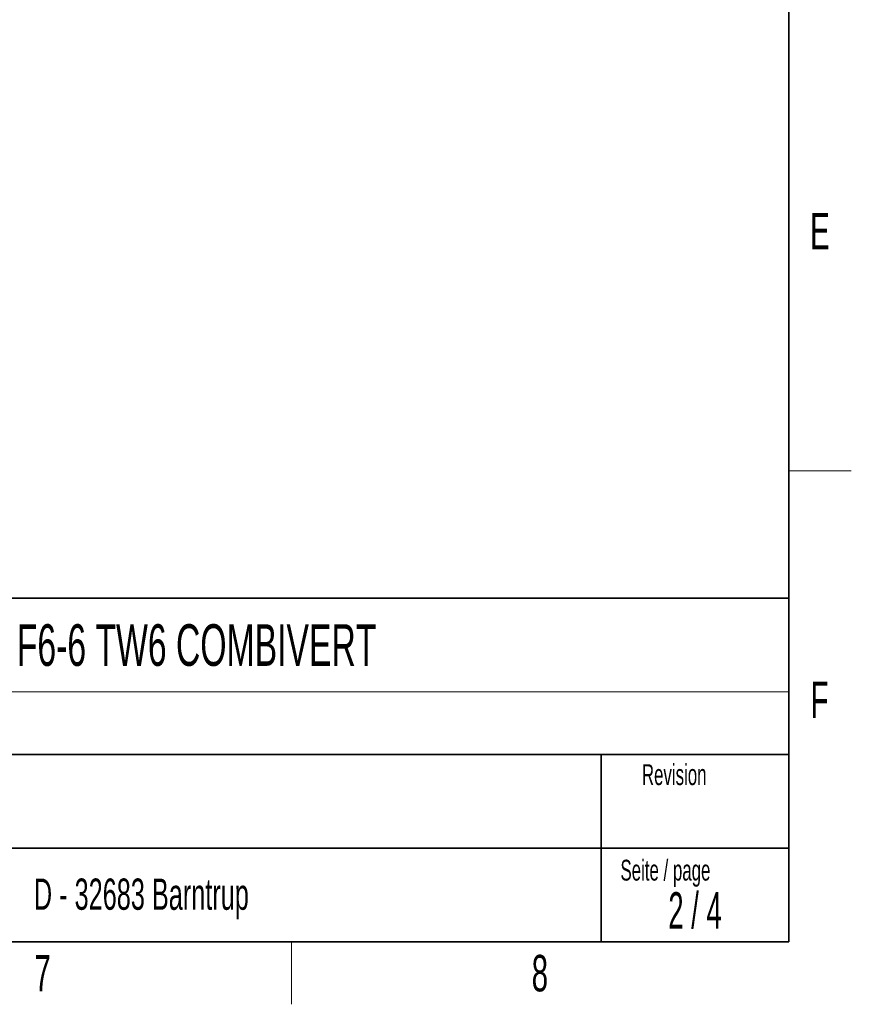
# Paper-space layout 'Blatt2' of a CAD drawing. Header units: millimetres. Extents: x 5 to 418, y 2 to 292.
# Tile 46 of 59: x 334 to 414, y 6 to 101. Entities that reach past the tile are written whole.
import ezdxf

# ---------------------------------------------------------------- set-up
doc = ezdxf.new("R2010")
doc.units = ezdxf.units.MM
doc.layers.add('SLD-0', color=7, linetype='Continuous')
doc.styles.add('SLDTEXTSTYLE1', font='TXT', dxfattribs={"width": 0.605})
doc.styles.add('SLDTEXTSTYLE2', font='TXT', dxfattribs={"width": 0.563})

psp = doc.layouts.new('Blatt2')

# ---------------------------------------------------------------- linework, layer by layer
at = {"layer": 'SLD-0', "lineweight": 35}
for p, q in [((408, 12), (408, 282.5)), ((318, 45), (408, 45)), ((408, 45), (408, 12)), ((408, 30), (318, 30)), ((390, 12), (390, 30)), ((318, 21), (390, 21)), ((390, 21), (408, 21)), ((26, 12), (408, 12))]:
    psp.add_line(p, q, dxfattribs=at)
at = {"layer": 'SLD-0', "lineweight": 18}
for p, q in [((408, 57.25), (414, 57.25)), ((360.25, 6), (360.25, 12))]:
    psp.add_line(p, q, dxfattribs=at)
at = {"layer": 'SLD-0', "color": 7, "linetype": 'Continuous', "lineweight": 18}
psp.add_line((318, 36), (408, 36), dxfattribs=at)
at = {"layer": 'SLD-0', "color": 7, "linetype": 'Continuous', "lineweight": 35}
psp.add_line((408, 12), (318, 12), dxfattribs=at)

# ---------------------------------------------------------------- texts
at = {"layer": 'SLD-0'}
for s, insert, char_height, attachment_point, style in [('E', (410.9815679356, 82.0010772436), 3.5, 2, 'SLDTEXTSTYLE1'), ('F6-6 TW6 COMBIVERT', (333.8826865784, 42.5045192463), 4, 1, 'SLDTEXTSTYLE1'), ('F', (410.9536166, 37.0010772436), 3.5, 2, 'SLDTEXTSTYLE1'), ('Revision', (393.8965220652, 29.0591225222), 2, 1, 'SLDTEXTSTYLE1'), ('Material-Nr. /', (318.6797653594, 27.8878268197), 2, 1, 'SLDTEXTSTYLE1'), ('Seite / page', (391.8390568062, 19.8830679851), 2, 1, 'SLDTEXTSTYLE1'), ('D - 32683 Barntrup', (335.5202035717, 18.0786992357), 3, 1, 'SLDTEXTSTYLE1'), ('2 / 4', (398.9966954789, 16.7706515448), 3.5, 2, 'SLDTEXTSTYLE2'), ('7', (336.3527123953, 10.7429955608), 3.5, 2, 'SLDTEXTSTYLE1'), ('8', (384.1027123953, 10.7429955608), 3.5, 2, 'SLDTEXTSTYLE1')]:
    psp.add_mtext(s, dxfattribs=dict(at, insert=insert, char_height=char_height, attachment_point=attachment_point, style=style))

doc.saveas('drawing.dxf')
